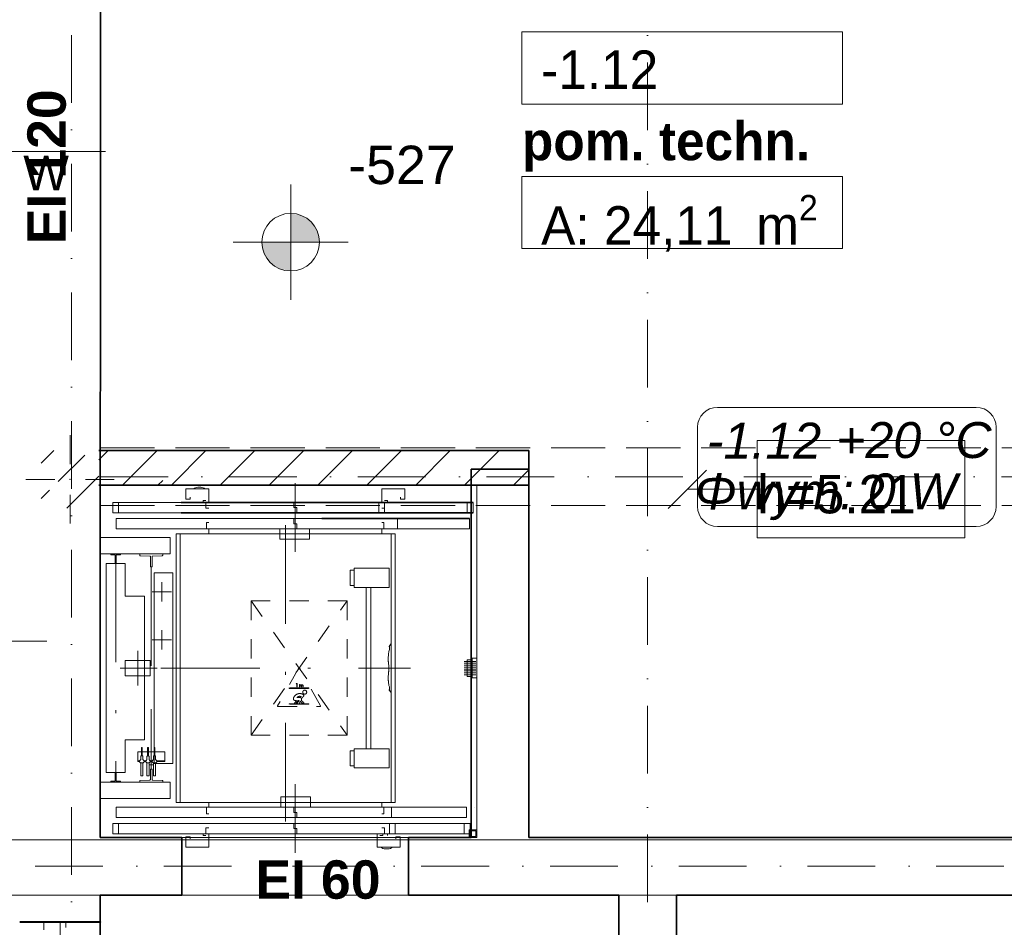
# Model space of a CAD drawing. Header units: millimetres. Extents: x -75424 to 111134, y 39940 to 476713.
# Tile 17 of 24: x 34519 to 39647, y 245973 to 250702. Entities that reach past the tile are written whole.
import ezdxf
from ezdxf.lldxf.tags import DXFTag

# ---------------------------------------------------------------- set-up
doc = ezdxf.new("R2010")
doc.units = ezdxf.units.MM
doc.header["$MEASUREMENT"] = 0
for name, pattern in [('DASHED', [2, 1, -1]), ('Krawędzie ukryte', [3.912222, 2.822222, -1.09]), ('Kropki i Kreski', [6.702778, 3.527778, -1.763889, 0, -1.411111]), ('TRAZO_Y_PUNTO', [10.3, 5.15, -2.5, 0.15, -2.5])]:
    doc.linetypes.add(name, pattern=pattern)
for name, color, linetype in [('#podkład', 252, 'Continuous'), ('- strefy pomieszczeń', 7, 'Continuous'), ('Drzwi Archicad', 7, 'Continuous'), ('IS_Opisy_działek_Therm', 7, 'SOLID'), ('IS_Text_Konstrukcji', 7, 'Continuous'), ('Konstrukcja - Belki', 7, 'Continuous'), ('Konstrukcja - Siatka mod', 7, 'Continuous'), ('Konstrukcja - Stropy', 7, 'Continuous'), ('Konstrukcja - Słupy', 7, 'Continuous'), ('Konstrukcja - Ściany działowe', 7, 'Continuous'), ('Konstrukcja - Ściany nośne wew..P', 7, 'Continuous'), ('Opisy - Etykiety', 7, 'Continuous'), ('Opisy - Tekst', 7, 'Continuous'), ('Wnętrze - Wyposażenie', 7, 'Continuous'), ('Wykończenie - Podłogi', 7, 'Continuous'), ('Wymiarowanie - Poziomy', 7, 'Continuous')]:
    doc.layers.add(name, color=color, linetype=linetype)
doc.styles.add('MtXpl_Arial', font='arial.ttf', dxfattribs={"height": 0.2})
doc.styles.add('MtXpl_Arial1', font='ariali.ttf', dxfattribs={"height": 0.2})
doc.styles.add('STYL_AUTOMATYCZNY_4', font='arial.ttf')
doc.styles.add('STYL_AUTOMATYCZNY_5', font='arial.ttf')
doc.styles.add('STYL_AUTOMATYCZNY_6', font='txt')
doc.styles.add('STYL_AUTOMATYCZNY_7', font='txt')
doc.styles.add('STYL_AUTOMATYCZNY_9', font='txt')
tags = doc.linetypes.add('SOLID', pattern=[10, 10, 0]).pattern_tags.tags
tags[6:7] = [DXFTag(74, 4), DXFTag(75, 0), DXFTag(340, '0'), DXFTag(46, 0.0), DXFTag(50, 0.0), DXFTag(44, 0.0), DXFTag(45, 0.0)]
tags[4:5] = [DXFTag(74, 4), DXFTag(75, 0), DXFTag(340, '0'), DXFTag(46, 0.0), DXFTag(50, 0.0), DXFTag(44, 0.0), DXFTag(45, 0.0)]

# ---------------------------------------------------------------- blocks, each defined once
blk = doc.blocks.new('SDFGHB')
at = {"layer": 'Konstrukcja - Słupy', "linetype": 'Continuous', "lineweight": 25}
h = blk.add_hatch(dxfattribs=at)
h.set_pattern_fill('Beton_zbrojony_0001', color=252, style=0, pattern_type=2)
h.set_pattern_definition([(45, (-208051.03, 747718.2), (-183.84776, 183.84776), []), (45, (-208142.95, 747810.13), (-183.84776, 183.84776), [195, -65])])
h.paths.add_polyline_path([(34290, 468156.5), (34590, 468156.5), (34590, 468456.5), (34290, 468456.5)])
at = {"layer": 'Konstrukcja - Ściany działowe', "linetype": 'Continuous', "lineweight": 13}
h = blk.add_hatch(dxfattribs=at)
h.set_pattern_fill('Bloczki_ceramiczne_0001', color=252, style=0, pattern_type=2)
h.set_pattern_definition([(45, (-208051.03, 747718.21), (-127.27922, 127.27922), [])])
h.paths.add_polyline_path([(34590, 468276.5), (36829.3, 468276.5), (36829.3, 468456.5), (34590, 468456.5)])
at = {"layer": 'Wymiarowanie - Poziomy', "linetype": 'Continuous', "lineweight": 13}
for points in [[(35588.7, 469542.3), (35738.7, 469542.3), (35727.3, 469599.7), (35694.7, 469648.4), (35646.1, 469680.9), (35588.7, 469692.3)], [(35588.7, 469542.3), (35438.7, 469542.3), (35450.1, 469484.9), (35482.6, 469436.2), (35531.3, 469403.7), (35588.7, 469392.3)]]:
    blk.add_hatch(color=252, dxfattribs=at).paths.add_polyline_path(points)
at = {"layer": '- strefy pomieszczeń', "color": 252, "linetype": 'Continuous', "lineweight": 13, "ltscale": 100}
for p, q in [((36793.1, 470638.2), (38462.2, 470638.2)), ((36793.1, 470261.7), (36793.1, 470638.2)), ((38462.2, 470638.2), (38462.2, 470261.7)), ((38462.2, 470261.7), (36793.1, 470261.7)), ((36793.1, 469885.3), (38462.2, 469885.3)), ((36793.1, 469508.8), (36793.1, 469885.3)), ((38462.2, 469885.3), (38462.2, 469508.8)), ((38462.2, 469508.8), (36793.1, 469508.8))]:
    blk.add_line(p, q, dxfattribs=at)
at = {"layer": 'Drzwi Archicad', "color": 252, "linetype": 'Continuous', "lineweight": 35, "ltscale": 100}
for p, q in [((35022.6, 466140.5), (35022.6, 466440.5)), ((35022.6, 466140.5), (35022.6, 466440.5)), ((36202.5, 466140.5), (36202.5, 466440.5)), ((36202.6, 466140.5), (36202.6, 466440.5)), ((34302.7, 465999.2), (34177.7, 465999.2)), ((34417.7, 465999.2), (34302.7, 465999.2)), ((34417.7, 465999.2), (34302.7, 465999.2)), ((34597.7, 465999.2), (34417.7, 465999.2))]:
    blk.add_line(p, q, dxfattribs=at)
at = {"layer": 'Drzwi Archicad', "color": 252, "linetype": 'Continuous', "lineweight": 13, "ltscale": 100}
for p, q in [((34417.7, 465999.2), (34302.7, 465999.2)), ((34302.7, 465999.2), (34302.7, 465959.2)), ((34417.7, 465971.2), (34417.7, 465999.2))]:
    blk.add_line(p, q, dxfattribs=at)
at = {"layer": 'Konstrukcja - Belki', "color": 252, "linetype": 'Krawędzie ukryte', "lineweight": 13, "ltscale": 100}
for p, q in [((34597.4, 468470.5), (40527.6, 468470.5)), ((34597.4, 468170.5), (34597.4, 468470.5)), ((34597.4, 468170.5), (40527.6, 468170.5))]:
    blk.add_line(p, q, dxfattribs=at)
at = {"layer": 'Konstrukcja - Belki', "color": 252, "linetype": 'Kropki i Kreski', "lineweight": 13, "ltscale": 100}
for p, q in [((34597.4, 468320.5), (40527.6, 468320.5)), ((34387.5, 465999.2), (34387.7, 463960.7))]:
    blk.add_line(p, q, dxfattribs=at)
at = {"layer": 'Konstrukcja - Belki', "color": 252, "linetype": 'Krawędzie ukryte', "lineweight": 35, "ltscale": 100}
for p, q in [((34177.5, 465999.2), (34597.5, 465999.2)), ((34597.5, 465999.2), (34597.7, 463960.8))]:
    blk.add_line(p, q, dxfattribs=at)
at = {"layer": 'Konstrukcja - Siatka mod', "color": 252, "linetype": 'Kropki i Kreski', "lineweight": 13, "ltscale": 100}
for p, q in [((34447.6, 457531.6), (34447.6, 474496.4)), ((37447.6, 474501.1), (37447.6, 457531.6)), ((20180, 466290.5), (49624.6, 466290.5))]:
    blk.add_line(p, q, dxfattribs=at)
at = {"layer": 'Konstrukcja - Stropy', "color": 252, "linetype": 'Continuous', "lineweight": 13, "ltscale": 100, "flags": 128}
for points in [[(40677.6, 471821), (20507.6, 471821), (20507.6, 466151.8), (22777.6, 466151.8), (22777.6, 463958.8), (31597.6, 463958.8), (31597.6, 466140.5), (40677.6, 466140.5)], [(22777.6, 458509.7), (34592.6, 458509.7), (34592.6, 463961.5), (37297.6, 463961.5), (37297.6, 458509.7), (49718.3, 458509.7), (49718.3, 471788.6), (40377.6, 471788.6), (40377.6, 466428.5), (30297.6, 466428.5), (30297.6, 467849.4), (22777.6, 467849.4)]]:
    blk.add_lwpolyline(points, close=True, dxfattribs=at)
at = {"layer": 'Konstrukcja - Słupy', "color": 252, "linetype": 'Continuous', "lineweight": 0, "ltscale": 100}
for p, q in [((34440, 468386.5), (34440, 468536.5)), ((34360, 468306.5), (34210, 468306.5)), ((34520, 468306.5), (34670, 468306.5)), ((34440, 468226.5), (34440, 468076.5))]:
    blk.add_line(p, q, dxfattribs=at)
blk.add_point((34440, 468306.5), dxfattribs=at)
at = {"layer": 'Konstrukcja - Ściany działowe', "color": 252, "linetype": 'Continuous', "lineweight": 35, "ltscale": 100, "flags": 128}
for points in [[(36829.3, 468456.5), (34590, 468456.5)], [(36829.3, 468276.5), (36829.3, 468456.5)], [(34590, 468276.5), (36829.3, 468276.5)]]:
    blk.add_lwpolyline(points, dxfattribs=at)
at = {"layer": 'Konstrukcja - Ściany nośne wew..P', "color": 252, "linetype": 'Continuous', "lineweight": 35, "ltscale": 100}
for p, q in [((36202.6, 466140.5), (36202.6, 466440.5)), ((34302.7, 465999.2), (34177.7, 465999.2)), ((34417.7, 465999.2), (34302.7, 465999.2)), ((34597.7, 465999.2), (34417.7, 465999.2))]:
    blk.add_line(p, q, dxfattribs=at)
at = {"layer": 'Konstrukcja - Ściany nośne wew..P', "color": 252, "linetype": 'Continuous', "lineweight": 35, "ltscale": 100, "flags": 128}
for points in [[(34597.5, 466440.5), (34597.6, 471090.5)], [(36829.3, 468360.5), (36529.3, 468360.5)], [(36529.3, 468360.5), (36529.3, 466440.5)], [(36829.3, 466440.5), (36829.3, 468360.5)], [(35022.6, 466440.5), (34597.5, 466440.5)], [(36529.3, 466440.5), (36202.6, 466440.5)], [(39347.6, 466440.5), (36829.3, 466440.5)], [(34597.5, 466000.5), (34597.5, 466140.5)], [(34597.5, 466140.5), (35022.6, 466140.5)], [(36202.6, 466140.5), (36529.3, 466140.5)], [(36529.3, 466140.5), (36829.3, 466140.5)], [(36829.3, 466140.5), (37297.6, 466140.5)], [(37297.6, 466140.5), (37297.6, 465670.5)], [(37597.6, 465670.5), (37597.6, 466140.5)], [(37597.6, 466140.5), (39347.6, 466140.5)], [(34177.5, 466000.5), (34597.5, 466000.5)], [(34597.7, 466000.5), (34177.7, 466000.5)], [(34597.7, 465999.2), (34597.7, 466000.5)]]:
    blk.add_lwpolyline(points, dxfattribs=at)
at = {"layer": 'Opisy - Etykiety', "color": 252, "linetype": 'Continuous', "lineweight": 13, "ltscale": 100}
for p, q in [((39100, 468508.3), (38018.2, 468508.3)), ((38018.2, 468508.3), (38018.2, 468002.4)), ((39100, 468002.4), (39100, 468508.3)), ((37754.1, 468355.4), (37554.1, 468155.4)), ((37654.1, 468255.4), (38018.2, 468255.4)), ((38018.2, 468002.4), (39100, 468002.4))]:
    blk.add_line(p, q, dxfattribs=at)
at = {"layer": 'Wnętrze - Wyposażenie', "color": 252, "linetype": 'Continuous', "lineweight": 13, "ltscale": 100}
for p, q in [((34897.6, 468276.5), (34922.6, 468301.5)), ((34597.6, 466440.5), (34597.6, 468276.5)), ((34922.6, 468276.5), (34597.6, 468276.5)), ((35042.6, 468256.5), (35162.6, 468256.5)), ((35042.6, 468203.5), (35042.6, 468256.5)), ((35082.6, 468256.5), (35087.2, 468260.3)), ((35082.6, 468256.5), (35082.6, 468256.5)), ((35087.2, 468260.3), (35092.9, 468263.3)), ((35092.9, 468263.3), (35098.8, 468265)), ((35098.8, 468265), (35105.1, 468265.5)), ((35120.1, 468265.5), (35105, 468265.5)), ((35126.3, 468265), (35120.1, 468265.5)), ((35132.2, 468263.3), (35126.3, 468265)), ((35137.9, 468260.3), (35132.2, 468263.3)), ((35142.6, 468256.5), (35137.9, 468260.3)), ((35142.6, 468256.5), (35142.6, 468256.5)), ((35162.6, 468256.5), (35162.6, 468186.5)), ((36062.6, 468256.5), (36062.6, 468186.5)), ((36182.6, 468256.5), (36062.6, 468256.5)), ((36178.6, 468276.5), (36197.6, 468276.5)), ((36178.6, 468276.5), (36557.6, 468276.5)), ((36182.6, 468203.5), (36182.6, 468256.5)), ((36557.6, 468276.5), (36557.6, 466440.5)), ((34662.6, 468186.5), (34662.6, 468132.5)), ((36077.6, 468186.5), (34662.6, 468186.5)), ((36538.6, 468186.5), (34662.6, 468186.5)), ((34692.6, 468132.5), (34692.6, 468186.5)), ((35064.6, 468203.5), (35042.6, 468203.5)), ((35064.6, 468213.5), (35064.6, 468203.5)), ((35132.6, 468196.5), (35147.6, 468196.5)), ((35132.6, 468186.5), (35132.6, 468196.5)), ((35147.6, 468186.5), (35147.6, 468156.5)), ((35212.6, 468186.5), (35212.6, 468186.5)), ((35562.6, 468186.5), (35212.6, 468186.5)), ((35562.6, 468186.5), (35212.6, 468186.5)), ((35562.6, 468186.5), (35562.6, 468186.5)), ((35605.1, 468186.5), (35605.1, 468159.5)), ((35662.6, 468186.5), (35662.6, 468186.5)), ((36012.6, 468186.5), (35662.6, 468186.5)), ((36012.6, 468186.5), (35662.6, 468186.5)), ((36012.6, 468186.5), (36012.6, 468186.5)), ((36047.6, 468186.5), (36047.6, 468132.5)), ((36092.6, 468196.5), (36077.6, 468196.5)), ((36077.6, 468132.5), (36077.6, 468186.5)), ((36077.6, 468186.5), (36077.6, 468156.5)), ((36092.6, 468186.5), (36092.6, 468196.5)), ((36160.6, 468213.5), (36160.6, 468203.5)), ((36160.6, 468203.5), (36182.6, 468203.5)), ((36508.6, 468186.5), (36508.6, 468132.5)), ((36538.6, 468132.5), (36538.6, 468186.5)), ((36077.6, 468132.5), (34662.6, 468132.5)), ((36538.6, 468132.5), (34662.6, 468132.5)), ((35162.6, 468156.5), (35147.6, 468156.5)), ((35562.6, 468132.5), (35212.6, 468132.5)), ((35605.1, 468159.5), (35620.1, 468159.5)), ((35620.1, 468159.5), (35620.1, 468132.5)), ((36012.6, 468132.5), (35662.6, 468132.5)), ((36062.6, 468156.5), (36077.6, 468156.5)), ((34680.6, 468102.5), (34680.6, 468048.5)), ((36144.6, 468102.5), (34680.6, 468102.5)), ((36520.6, 468102.5), (34680.6, 468102.5)), ((36520.6, 468102.5), (34844.6, 468102.5)), ((35162.6, 468082.5), (35150.6, 468082.5)), ((35150.6, 468082.5), (35150.6, 468048.5)), ((35562.6, 468102.5), (35212.6, 468102.5)), ((35562.6, 468102.5), (35212.6, 468102.5)), ((35212.6, 468102.5), (35212.6, 468102.5)), ((35562.6, 468102.5), (35562.6, 468102.5)), ((35605.1, 468075.5), (35605.1, 468102.5)), ((36012.6, 468102.5), (35662.6, 468102.5)), ((36012.6, 468102.5), (35662.6, 468102.5)), ((35662.6, 468102.5), (35662.6, 468102.5)), ((36012.6, 468102.5), (36012.6, 468102.5)), ((36062.6, 468082.5), (36074.6, 468082.5)), ((36074.6, 468048.5), (36074.6, 468082.5)), ((36144.6, 468048.5), (36144.6, 468102.5)), ((36520.6, 468048.5), (36520.6, 468102.5)), ((34680.6, 468048.5), (36144.6, 468048.5)), ((34680.6, 468048.5), (34680.6, 468048.5)), ((36144.6, 468048.5), (34680.6, 468048.5)), ((34680.6, 468048.5), (36520.6, 468048.5)), ((36520.6, 468048.5), (34680.6, 468048.5)), ((36520.6, 468048.5), (34844.6, 468048.5)), ((35162.6, 468023.5), (35162.6, 468048.5)), ((35562.6, 468048.5), (35212.6, 468048.5)), ((35313.6, 468048.5), (35461.6, 468048.5)), ((35313.6, 468048.5), (35313.6, 468048.5)), ((35461.6, 468048.5), (35461.6, 468048.5)), ((35532.6, 468048.5), (35532.6, 467994.5)), ((35620.1, 468075.5), (35605.1, 468075.5)), ((35620.1, 468048.5), (35620.1, 468075.5)), ((36012.6, 468048.5), (35662.6, 468048.5)), ((35687.6, 467994.5), (35687.6, 468048.5)), ((36062.6, 468048.5), (35900.6, 468048.5)), ((36062.6, 468023.5), (36062.6, 468048.5)), ((36112.6, 468048.5), (36112.6, 468048.5)), ((36112.6, 468048.5), (36112.6, 468048.5)), ((36112.6, 468048.5), (36112.6, 468048.5)), ((34960.6, 468003.5), (34597.6, 468003.5)), ((34597.6, 468003.5), (34597.6, 467918.5)), ((34960.6, 467918.5), (34960.6, 468003.5)), ((34992.6, 466623.5), (34992.6, 468023.5)), ((34992.6, 468023.5), (36132.6, 468023.5)), ((35012.6, 468023.5), (36112.6, 468023.5)), ((35012.6, 468023.5), (35012.6, 467898.5)), ((35012.6, 468023.5), (35012.6, 466623.5)), ((35532.6, 467994.5), (35687.6, 467994.5)), ((36112.6, 468023.5), (35900.6, 468023.5)), ((36112.6, 468023.5), (36112.6, 466623.5)), ((36112.6, 468023.5), (36112.6, 467898.5)), ((36132.6, 468023.5), (36132.6, 466623.5)), ((34597.6, 467918.5), (34960.6, 467918.5)), ((34652.6, 467914.5), (34652.6, 467917.5)), ((34701.6, 467918.5), (34653.6, 467918.5)), ((34674.1, 467913.5), (34653.6, 467913.5)), ((34675.1, 467912.5), (34675.1, 467869.5)), ((34680.1, 467869.5), (34680.1, 467912.5)), ((34681.1, 467913.5), (34701.6, 467913.5)), ((34702.6, 467917.5), (34702.6, 467914.5)), ((34802.6, 467918.5), (34802.6, 467911.4)), ((34802.6, 467918.5), (34922.6, 467918.5)), ((34855.6, 467907.3), (34805.5, 467908.4)), ((34858.2, 467876.5), (34858.1, 467876.5)), ((34858.1, 467851.5), (34858.1, 467876.5)), ((34858.6, 467876.9), (34858.6, 467904.3)), ((34866.6, 467876.9), (34866.6, 467904.3)), ((34867.1, 467876.5), (34867, 467876.5)), ((34867.1, 467851.5), (34867.1, 467876.5)), ((34869.5, 467907.3), (34919.6, 467908.4)), ((34922.6, 467918.5), (34922.6, 467911.4)), ((34727.6, 467868.5), (34627.6, 467868.5)), ((34627.6, 467868.5), (34627.6, 466778.5)), ((34679.1, 467868.5), (34676.1, 467868.5)), ((34677.6, 467868.5), (34677.6, 467463.5)), ((34677.6, 467868.5), (34677.6, 467588.5)), ((34727.6, 467697.5), (34727.6, 467868.5)), ((34859.1, 467850.5), (34858.1, 467851.5)), ((34859.1, 467850.5), (34866.1, 467850.5)), ((34862.6, 467850.5), (34862.6, 467463.5)), ((34866.1, 467850.5), (34867.1, 467851.5)), ((35918.5, 467833.5), (35898.5, 467833.5)), ((35898.5, 467833.5), (35898.5, 467754)), ((36101, 467843.5), (35918.5, 467843.5)), ((35918.5, 467843.5), (35918.5, 467744)), ((36101, 467744), (36101, 467843.5)), ((34877.6, 467820.5), (34877.6, 466826.5)), ((34974.6, 467820.5), (34877.6, 467820.5)), ((34974.6, 467820.5), (34974.6, 466826.5)), ((35898.5, 467754), (35918.5, 467754)), ((35918.5, 467744), (36101, 467744)), ((35981.6, 467744), (35981.6, 466903)), ((36006.6, 466903), (36006.6, 467744)), ((34827.6, 467697.5), (34727.6, 467697.5)), ((34827.6, 467697.5), (34827.6, 466949.5)), ((36112.5, 467451.3), (36101.6, 467436.6)), ((36101.6, 467436.8), (36101.6, 467436.8)), ((36103.5, 467433.6), (36103.5, 467419.7)), ((36112.6, 467195.7), (36112.5, 467451.3)), ((34727.6, 467363.5), (34727.6, 467283.5)), ((34857.6, 467363.5), (34727.6, 467363.5)), ((34857.6, 467363.5), (34857.6, 467283.5)), ((36096.1, 467371.7), (36096.1, 467371.7)), ((36096.1, 467371.3), (36096.1, 467371.3)), ((36096.1, 467371.3), (36096.1, 467361.4)), ((36096.1, 467368.9), (36096.1, 467368.9)), ((36096.1, 467368.5), (36096.1, 467368.5)), ((36099.5, 467405.2), (36097.5, 467400.3)), ((36097.5, 467388.4), (36097.5, 467400.3)), ((36099.5, 467405.2), (36100.3, 467410.2)), ((36508.6, 467367), (36533.6, 467367)), ((36508.6, 467367), (36508.6, 467280)), ((36533.6, 467375), (36533.6, 467272)), ((36533.6, 467375), (36557.6, 467375)), ((36557.6, 467375), (36557.6, 467272)), ((36097.6, 467355.6), (36097.6, 467344)), ((36097.6, 467344), (36099.5, 467339.4)), ((36099.5, 467306), (36099.5, 467339.4)), ((36492.6, 467358.5), (36552.6, 467358.5)), ((36492.6, 467348.5), (36552.6, 467348.5)), ((36492.6, 467338.5), (36552.6, 467338.5)), ((36492.6, 467328.5), (36552.6, 467328.5)), ((36492.6, 467318.5), (36552.6, 467318.5)), ((36497.6, 467358.5), (36508.6, 467358.5)), ((36497.6, 467348.5), (36508.6, 467348.5)), ((36497.6, 467338.5), (36508.6, 467338.5)), ((36497.6, 467328.5), (36508.6, 467328.5)), ((36497.6, 467318.5), (36508.6, 467318.5)), ((34727.6, 467283.5), (34857.6, 467283.5)), ((36096.1, 467272), (36096.1, 467272.1)), ((36096.1, 467272), (36096.1, 467262.2)), ((36096.1, 467269.2), (36096.1, 467269.3)), ((36098.5, 467304), (36097.5, 467301.1)), ((36097.5, 467289.2), (36097.5, 467301.1)), ((36099.5, 467306), (36098.5, 467304)), ((36492.6, 467308.5), (36552.6, 467308.5)), ((36492.6, 467298.5), (36552.6, 467298.5)), ((36492.6, 467288.5), (36552.6, 467288.5)), ((36497.6, 467308.5), (36508.6, 467308.5)), ((36497.6, 467298.5), (36508.6, 467298.5)), ((36497.6, 467288.5), (36508.6, 467288.5)), ((36508.6, 467280), (36533.6, 467280)), ((36533.6, 467272), (36557.6, 467272)), ((36097.6, 467256.4), (36097.6, 467244.8)), ((36097.6, 467244.8), (36099.5, 467240.2)), ((36103.3, 467226), (36103.6, 467225.7)), ((36103.6, 467225.7), (36103.5, 467211.9)), ((36101.6, 467208.7), (36101.6, 467208.7)), ((36101.6, 467208.7), (36112.6, 467195.7)), ((34862.6, 466796.5), (34862.6, 467108.5)), ((34862.6, 466796.5), (34862.6, 467108.5)), ((34727.6, 466949.5), (34727.6, 466778.5)), ((34827.6, 466949.5), (34727.6, 466949.5)), ((34811.2, 466910.3), (34811.2, 466866.7)), ((34816, 466910.3), (34811.2, 466910.3)), ((34816, 466866.7), (34816, 466910.3)), ((34843.2, 466910.3), (34843.2, 466866.7)), ((34848, 466910.3), (34843.2, 466910.3)), ((34848, 466866.7), (34848, 466910.3)), ((34877.2, 466910.3), (34877.2, 466866.7)), ((34882, 466910.3), (34877.2, 466910.3)), ((34882, 466866.7), (34882, 466910.3)), ((36101, 466903), (35918.5, 466903)), ((35918.5, 466903), (35918.5, 466803.5)), ((36101, 466803.5), (36101, 466903)), ((34811.2, 466886.5), (34792.6, 466886.5)), ((34792.6, 466886.5), (34792.6, 466836.5)), ((34807.6, 466862.7), (34808.6, 466863.7)), ((34807.6, 466845.6), (34807.6, 466862.7)), ((34808.6, 466866.2), (34809.1, 466866.7)), ((34808.6, 466863.7), (34808.6, 466866.2)), ((34809.1, 466866.7), (34818.1, 466866.7)), ((34843.2, 466886.5), (34816, 466886.5)), ((34818.1, 466866.7), (34818.6, 466866.2)), ((34818.6, 466866.2), (34818.6, 466863.7)), ((34818.6, 466863.7), (34819.6, 466862.7)), ((34819.6, 466862.7), (34819.6, 466845.6)), ((34839.6, 466862.7), (34840.6, 466863.7)), ((34839.6, 466845.6), (34839.6, 466862.7)), ((34840.6, 466866.2), (34841.1, 466866.7)), ((34840.6, 466863.7), (34840.6, 466866.2)), ((34841.1, 466866.7), (34850.1, 466866.7)), ((34877.2, 466886.5), (34848, 466886.5)), ((34850.1, 466866.7), (34850.6, 466866.2)), ((34850.6, 466866.2), (34850.6, 466863.7)), ((34850.6, 466863.7), (34851.6, 466862.7)), ((34851.6, 466862.7), (34851.6, 466845.6)), ((34873.6, 466862.7), (34874.6, 466863.7)), ((34873.6, 466845.6), (34873.6, 466862.7)), ((34874.6, 466866.2), (34875.1, 466866.7)), ((34874.6, 466863.7), (34874.6, 466866.2)), ((34875.1, 466866.7), (34884.1, 466866.7)), ((34932.6, 466886.5), (34882, 466886.5)), ((34884.1, 466866.7), (34884.6, 466866.2)), ((34884.6, 466866.2), (34884.6, 466863.7)), ((34884.6, 466863.7), (34885.6, 466862.7)), ((34885.6, 466862.7), (34885.6, 466845.6)), ((34932.6, 466836.5), (34932.6, 466886.5)), ((35918.5, 466893), (35898.5, 466893)), ((35898.5, 466893), (35898.5, 466813.5)), ((34792.6, 466839.5), (34801.7, 466839.5)), ((34792.6, 466836.5), (34801.7, 466836.5)), ((34805.1, 466841.6), (34801.7, 466841.6)), ((34801.7, 466841.6), (34801.7, 466833.9)), ((34801.7, 466833.9), (34805.1, 466833.9)), ((34807.6, 466845.6), (34805.1, 466845.6)), ((34805.1, 466845.6), (34805.1, 466841.6)), ((34805.1, 466829.9), (34805.1, 466833.9)), ((34822.1, 466830), (34805.1, 466829.9)), ((34807.6, 466829.9), (34807.6, 466763.7)), ((34822.1, 466845.6), (34819.6, 466845.6)), ((34819.6, 466763.7), (34819.6, 466829.9)), ((34822.1, 466841.6), (34822.1, 466845.6)), ((34825.6, 466841.6), (34822.1, 466841.6)), ((34822.1, 466833.9), (34825.6, 466833.9)), ((34822.1, 466833.9), (34822.1, 466830)), ((34825.6, 466833.9), (34825.6, 466841.6)), ((34825.6, 466839.5), (34833.7, 466839.5)), ((34825.6, 466836.5), (34833.7, 466836.5)), ((34837.1, 466841.6), (34833.7, 466841.6)), ((34833.7, 466841.6), (34833.7, 466833.9)), ((34833.7, 466833.9), (34837.1, 466833.9)), ((34837.1, 466845.6), (34839.6, 466845.6)), ((34839.6, 466845.6), (34837.1, 466845.6)), ((34837.1, 466841.6), (34837.1, 466845.6)), ((34837.1, 466830), (34837.1, 466833.9)), ((34854.1, 466829.9), (34837.1, 466830)), ((34839.6, 466829.9), (34839.6, 466763.7)), ((34851.6, 466845.6), (34854.1, 466845.6)), ((34854.1, 466845.6), (34851.6, 466845.6)), ((34851.6, 466763.7), (34851.6, 466829.9)), ((34854.1, 466845.6), (34854.1, 466841.6)), ((34857.6, 466841.6), (34854.1, 466841.6)), ((34854.1, 466833.9), (34857.6, 466833.9)), ((34854.1, 466833.9), (34854.1, 466829.9)), ((34854.6, 466820), (34870.6, 466820)), ((34857.6, 466833.9), (34857.6, 466841.6)), ((34857.6, 466839.5), (34867.7, 466839.5)), ((34857.6, 466836.5), (34867.7, 466836.5)), ((34862.6, 466820), (34862.6, 466824)), ((34862.6, 466820), (34862.6, 466816.4)), ((34871.1, 466841.6), (34867.7, 466841.6)), ((34867.7, 466841.6), (34867.7, 466833.9)), ((34867.7, 466833.9), (34871.1, 466833.9)), ((34871.1, 466845.6), (34873.6, 466845.6)), ((34873.6, 466845.6), (34871.1, 466845.6)), ((34871.1, 466845.6), (34873.6, 466845.6)), ((34871.1, 466841.6), (34871.1, 466845.6)), ((34871.1, 466829.9), (34871.1, 466833.9)), ((34888.1, 466829.9), (34871.1, 466829.9)), ((34873.6, 466829.9), (34873.6, 466763.7)), ((34974.6, 466826.5), (34877.6, 466826.5)), ((34885.6, 466845.6), (34888.1, 466845.6)), ((34888.1, 466845.6), (34885.6, 466845.6)), ((34885.6, 466845.6), (34888.1, 466845.6)), ((34885.6, 466828.5), (34885.6, 466829.9)), ((34885.6, 466763.7), (34885.6, 466828.5)), ((34888.1, 466845.6), (34888.1, 466841.6)), ((34891.6, 466841.6), (34888.1, 466841.6)), ((34888.1, 466833.9), (34891.6, 466833.9)), ((34888.1, 466833.9), (34888.1, 466829.9)), ((34891.6, 466833.9), (34891.6, 466841.6)), ((34891.6, 466839.5), (34932.6, 466839.5)), ((34891.6, 466836.5), (34932.6, 466836.5)), ((35898.5, 466813.5), (35918.5, 466813.5)), ((35918.5, 466803.5), (36101, 466803.5)), ((34727.6, 466778.5), (34627.6, 466778.5)), ((34675.1, 466734.5), (34675.1, 466777.5)), ((34679.1, 466778.5), (34676.1, 466778.5)), ((34680.1, 466777.5), (34680.1, 466734.5)), ((34807.6, 466763.7), (34808.6, 466762.7)), ((34808.6, 466762.7), (34818.6, 466762.7)), ((34818.6, 466762.7), (34819.6, 466763.7)), ((34839.6, 466763.7), (34840.6, 466762.7)), ((34840.6, 466762.7), (34850.6, 466762.7)), ((34850.6, 466762.7), (34851.6, 466763.7)), ((34859.1, 466796.5), (34858.1, 466795.5)), ((34858.1, 466795.5), (34858.1, 466770.5)), ((34858.2, 466770.5), (34858.1, 466770.5)), ((34858.6, 466770.1), (34858.6, 466742.6)), ((34859.1, 466796.5), (34866.1, 466796.5)), ((34866.1, 466796.5), (34867.1, 466795.5)), ((34866.6, 466770.1), (34866.6, 466742.6)), ((34867.1, 466770.5), (34867, 466770.5)), ((34867.1, 466795.5), (34867.1, 466770.5)), ((34873.6, 466763.7), (34874.6, 466762.7)), ((34874.6, 466762.7), (34884.6, 466762.7)), ((34884.6, 466762.7), (34885.6, 466763.7)), ((34960.6, 466728.5), (34597.6, 466728.5)), ((34597.6, 466728.5), (34597.6, 466643.5)), ((34652.6, 466732.5), (34652.6, 466729.5)), ((34674.1, 466733.5), (34653.6, 466733.5)), ((34701.6, 466728.5), (34653.6, 466728.5)), ((34681.1, 466733.5), (34701.6, 466733.5)), ((34702.6, 466729.5), (34702.6, 466732.5)), ((34802.6, 466728.5), (34802.6, 466735.5)), ((34802.6, 466728.5), (34922.6, 466728.5)), ((34855.6, 466739.6), (34805.5, 466738.5)), ((34869.5, 466739.6), (34919.6, 466738.5)), ((34922.6, 466728.5), (34922.6, 466735.5)), ((34960.6, 466643.5), (34960.6, 466728.5)), ((36112.6, 466623.5), (36112.6, 466717.5)), ((35537.6, 466652.5), (35537.6, 466598.5)), ((35692.6, 466652.5), (35537.6, 466652.5)), ((35692.6, 466598.5), (35692.6, 466652.5)), ((34597.6, 466643.5), (34960.6, 466643.5)), ((34680.6, 466598.5), (34868.6, 466598.5)), ((36114.6, 466598.5), (34680.6, 466598.5)), ((34680.6, 466598.5), (34680.6, 466544.5)), ((34680.6, 466598.5), (36114.6, 466598.5)), ((34680.6, 466598.5), (34680.6, 466598.5)), ((36504.6, 466598.5), (34680.6, 466598.5)), ((34680.6, 466598.5), (36504.6, 466598.5)), ((34992.6, 466623.5), (36132.6, 466623.5)), ((35112.6, 466598.5), (35112.6, 466598.5)), ((35112.6, 466598.5), (35112.6, 466598.5)), ((35112.6, 466598.5), (35112.6, 466598.5)), ((35150.6, 466598.5), (35150.6, 466564.5)), ((35162.6, 466623.5), (35162.6, 466598.5)), ((35212.6, 466598.5), (35562.6, 466598.5)), ((35605.1, 466598.5), (35605.1, 466571.5)), ((35662.6, 466598.5), (36012.6, 466598.5)), ((35911.6, 466598.5), (35763.6, 466598.5)), ((35763.6, 466598.5), (35763.6, 466598.5)), ((36112.6, 466623.5), (35900.6, 466623.5)), ((36062.6, 466598.5), (35900.6, 466598.5)), ((35911.6, 466598.5), (35911.6, 466598.5)), ((36062.6, 466623.5), (36062.6, 466598.5)), ((36074.6, 466564.5), (36074.6, 466598.5)), ((36114.6, 466544.5), (36114.6, 466598.5)), ((36504.6, 466544.5), (36504.6, 466598.5)), ((36504.6, 466598.5), (36504.6, 466598.5)), ((36544.6, 466598.5), (36544.6, 466598.5)), ((34680.6, 466544.5), (35774.6, 466544.5)), ((34680.6, 466544.5), (34868.6, 466544.5)), ((34680.6, 466544.5), (36114.6, 466544.5)), ((34680.6, 466544.5), (36504.6, 466544.5)), ((35162.6, 466564.5), (35150.6, 466564.5)), ((35212.6, 466544.5), (35562.6, 466544.5)), ((35212.6, 466544.5), (35562.6, 466544.5)), ((35212.6, 466544.5), (35212.6, 466544.5)), ((35562.6, 466544.5), (35562.6, 466544.5)), ((35605.1, 466571.5), (35620.1, 466571.5)), ((35620.1, 466571.5), (35620.1, 466544.5)), ((35662.6, 466544.5), (36012.6, 466544.5)), ((35662.6, 466544.5), (36012.6, 466544.5)), ((35662.6, 466544.5), (35662.6, 466544.5)), ((36012.6, 466544.5), (36012.6, 466544.5)), ((36062.6, 466564.5), (36074.6, 466564.5)), ((34662.6, 466514.5), (35400.6, 466514.5)), ((34662.6, 466514.5), (35774.6, 466514.5)), ((34662.6, 466514.5), (35042.6, 466514.5)), ((34662.6, 466514.5), (34662.6, 466460.5)), ((34662.6, 466514.5), (36132.6, 466514.5)), ((34662.6, 466514.5), (36522.6, 466514.5)), ((34692.6, 466460.5), (34692.6, 466514.5)), ((35212.6, 466514.5), (35562.6, 466514.5)), ((35605.1, 466487.5), (35605.1, 466514.5)), ((35662.6, 466514.5), (36012.6, 466514.5)), ((36102.6, 466514.5), (36102.6, 466460.5)), ((36132.6, 466460.5), (36132.6, 466514.5)), ((36492.6, 466514.5), (36492.6, 466460.5)), ((36522.6, 466460.5), (36522.6, 466514.5)), ((34597.6, 466440.5), (35022.6, 466440.5)), ((34597.6, 466440.5), (34597.6, 466440.5)), ((34662.6, 466460.5), (35042.6, 466460.5)), ((34662.6, 466460.5), (36132.6, 466460.5)), ((34662.6, 466460.5), (36522.6, 466460.5)), ((35042.6, 466443.5), (35042.6, 466390.5)), ((35064.6, 466443.5), (35042.6, 466443.5)), ((35064.6, 466433.5), (35064.6, 466443.5)), ((35132.6, 466460.5), (35132.6, 466450.5)), ((35132.6, 466450.5), (35147.6, 466450.5)), ((35147.6, 466460.5), (35147.6, 466490.5)), ((35162.6, 466490.5), (35147.6, 466490.5)), ((35162.6, 466390.5), (35162.6, 466460.5)), ((35212.6, 466460.5), (35212.6, 466460.5)), ((35212.6, 466460.5), (35562.6, 466460.5)), ((35212.6, 466460.5), (35562.6, 466460.5)), ((35562.6, 466460.5), (35562.6, 466460.5)), ((35620.1, 466487.5), (35605.1, 466487.5)), ((35620.1, 466460.5), (35620.1, 466487.5)), ((35662.6, 466460.5), (35662.6, 466460.5)), ((35662.6, 466460.5), (36012.6, 466460.5)), ((35662.6, 466460.5), (36012.6, 466460.5)), ((36012.6, 466460.5), (36012.6, 466460.5)), ((36038.6, 466390.5), (36038.6, 466460.5)), ((36068.6, 466450.5), (36053.6, 466450.5)), ((36062.6, 466490.5), (36077.6, 466490.5)), ((36068.6, 466460.5), (36068.6, 466450.5)), ((36077.6, 466460.5), (36077.6, 466490.5)), ((36092.6, 466460.5), (36092.6, 466450.5)), ((36136.6, 466443.5), (36158.6, 466443.5)), ((36136.6, 466433.5), (36136.6, 466443.5)), ((36158.6, 466443.5), (36158.6, 466390.5)), ((36178.6, 466440.5), (36557.6, 466440.5)), ((36557.6, 466480.5), (36517.6, 466480.5)), ((36517.6, 466480.5), (36517.6, 466440.5)), ((36517.6, 466440.5), (36557.6, 466440.5)), ((36552.6, 466475.5), (36522.6, 466475.5)), ((36522.6, 466475.5), (36522.6, 466445.5)), ((36522.6, 466445.5), (36552.6, 466445.5)), ((36552.6, 466445.5), (36552.6, 466475.5)), ((36557.6, 466440.5), (36557.6, 466480.5)), ((35042.6, 466390.5), (35162.6, 466390.5)), ((36158.6, 466390.5), (36038.6, 466390.5)), ((36058.6, 466390.5), (36063.2, 466386.7)), ((36058.6, 466390.5), (36058.6, 466390.5)), ((36118.6, 466390.5), (36113.9, 466386.7)), ((36118.6, 466390.5), (36118.6, 466390.5)), ((36063.2, 466386.7), (36068.9, 466383.7)), ((36068.9, 466383.7), (36074.8, 466382)), ((36074.8, 466382), (36081.1, 466381.5)), ((36096.1, 466381.5), (36081, 466381.5)), ((36102.3, 466382), (36096.1, 466381.5)), ((36108.2, 466383.7), (36102.3, 466382)), ((36113.9, 466386.7), (36108.2, 466383.7))]:
    blk.add_line(p, q, dxfattribs=at)
at = {"layer": 'Wnętrze - Wyposażenie', "color": 252, "linetype": 'TRAZO_Y_PUNTO', "lineweight": 13, "ltscale": 100}
for p, q in [((35612.6, 468286.5), (35612.6, 467928.5)), ((35562.6, 466523.5), (35562.6, 468123.5)), ((34677.6, 467868.5), (34677.6, 466778.5)), ((34862.6, 467850.5), (34862.6, 466796.5)), ((34917.6, 467670.5), (34917.6, 467770.5)), ((34867.6, 467720.5), (34917.6, 467720.5)), ((34967.6, 467720.5), (34917.6, 467720.5)), ((34917.6, 467420.5), (34917.6, 467520.5)), ((34867.6, 467470.5), (34917.6, 467470.5)), ((34967.6, 467470.5), (34917.6, 467470.5)), ((34792.6, 467413.5), (34792.6, 467233.5)), ((34700, 467323.5), (34893.8, 467323.5)), ((34912.6, 467323.5), (36212.6, 467323.5)), ((34974.6, 467323.5), (34915.6, 467323.5)), ((35612.6, 466360.5), (35612.6, 466718.5))]:
    blk.add_line(p, q, dxfattribs=at)
at = {"layer": 'Wnętrze - Wyposażenie', "color": 252, "linetype": 'Continuous', "lineweight": 35, "ltscale": 100}
for p, q in [((36538.6, 468186.5), (35018.6, 468186.5)), ((36538.6, 468132.5), (35018.6, 468132.5)), ((36538.6, 468132.5), (35376.6, 468132.5)), ((36538.6, 468132.5), (35750.6, 468132.5)), ((36520.6, 468102.5), (35750.6, 468102.5))]:
    blk.add_line(p, q, dxfattribs=at)
at = {"layer": 'Wnętrze - Wyposażenie', "color": 252, "linetype": 'Continuous', "lineweight": 18, "ltscale": 100}
blk.add_line((36520.6, 468048.5), (36520.6, 468048.5), dxfattribs=at)
at = {"layer": 'Wnętrze - Wyposażenie', "color": 252, "linetype": 'DASHED', "lineweight": 13, "ltscale": 100}
for p, q in [((35882.6, 467673.5), (35382.6, 467673.5)), ((35382.6, 467673.5), (35382.6, 466973.5)), ((35382.6, 466973.5), (35882.6, 467673.5)), ((35382.6, 467673.5), (35882.6, 466973.5)), ((35882.6, 466973.5), (35882.6, 467673.5)), ((35630.5, 467324.6), (35520.9, 467126.4)), ((35744.2, 467126.4), (35634.7, 467324.6)), ((35581.1, 467220.2), (35581.1, 467217.3)), ((35684, 467220.2), (35581.1, 467220.2)), ((35581.1, 467217.3), (35684, 467217.3)), ((35617.8, 467241.1), (35618.8, 467242.8)), ((35620.3, 467241.1), (35617.8, 467241.1)), ((35618.8, 467242.8), (35621.8, 467242.8)), ((35620.3, 467226.2), (35620.3, 467241.1)), ((35621.8, 467226.2), (35620.3, 467226.2)), ((35621.8, 467242.8), (35621.8, 467226.2)), ((35635.4, 467238.3), (35636.8, 467238.3)), ((35635.4, 467226.2), (35635.4, 467238.3)), ((35636.8, 467226.2), (35635.4, 467226.2)), ((35636.8, 467238.3), (35636.8, 467235.4)), ((35636.8, 467231.3), (35636.8, 467226.2)), ((35643.6, 467226.2), (35643.6, 467231.3)), ((35645.1, 467226.2), (35643.6, 467226.2)), ((35645.1, 467231.5), (35645.1, 467226.2)), ((35651.9, 467226.2), (35651.9, 467231.2)), ((35653.3, 467226.2), (35651.9, 467226.2)), ((35653.3, 467233.4), (35653.3, 467226.2)), ((35684, 467220.2), (35684, 467217.3)), ((35621.2, 467169.5), (35636.2, 467169.5)), ((35523, 467122.8), (35742.1, 467122.8)), ((35581.1, 467134.8), (35581.1, 467137.7)), ((35581.1, 467137.7), (35606.8, 467137.7)), ((35684, 467134.8), (35581.1, 467134.8)), ((35606.8, 467137.7), (35619.6, 467155.1)), ((35610.3, 467155.1), (35619.6, 467155.1)), ((35627.7, 467155.1), (35615.8, 467138.8)), ((35615.8, 467138.8), (35615.8, 467137.7)), ((35615.8, 467137.7), (35626.2, 467137.7)), ((35623.2, 467139.8), (35632.2, 467155.1)), ((35626.2, 467137.7), (35623.2, 467139.8)), ((35627.7, 467155.1), (35632.2, 467155.1)), ((35638.7, 467151.8), (35632.2, 467139.8)), ((35632.2, 467139.8), (35636.2, 467137.7)), ((35636.2, 467137.7), (35684, 467137.7)), ((35684, 467137.7), (35684, 467134.8)), ((35382.6, 466973.5), (35882.6, 466973.5))]:
    blk.add_line(p, q, dxfattribs=at)
blk.add_circle((35661.9, 467197.9), 10.3, dxfattribs=at)
at = {"layer": 'Wnętrze - Wyposażenie', "color": 252, "linetype": 'Continuous', "lineweight": 13, "ltscale": 100}
for centre, radius, start, end in [((34653.6, 467917.5), 1, 90, 180), ((34653.6, 467914.5), 1, 180, 270), ((34674.1, 467912.5), 1, 0, 90), ((34681.1, 467912.5), 1, 90, 180), ((34681.1, 467912.5), 1, 90, 180), ((34701.6, 467917.5), 1, 0, 90), ((34701.6, 467914.5), 1, 270, 0), ((34805.6, 467911.4), 3, 180, 268.7315), ((34855.6, 467904.3), 3, 0, 88.7315), ((34858.2, 467876.9), 0.4, 270, 0), ((34869.6, 467904.3), 3, 91.2685, 180), ((34867, 467876.9), 0.4, 180, 270), ((34919.6, 467911.4), 3, 271.2685, 0), ((34676.1, 467869.5), 1, 180, 270), ((34679.1, 467869.5), 1, 270, 0), ((36120.7, 467408.7), 20.4, 147.2533, 175.8768), ((36105, 467436.6), 3.4, 177.7174, 244.9852), ((36167.5, 467373.8), 71.5, 168.2043, 182.0544), ((36121, 467364.9), 25.2, 188.0952, 201.6366), ((36167.5, 467274.6), 71.5, 168.2043, 182.0544), ((36121, 467265.7), 25.2, 188.0952, 201.6366), ((36135.4, 467242.2), 36, 183.1863, 206.7274), ((36105, 467208.8), 3.4, 115.0148, 182.2826), ((34676.1, 466777.5), 1, 90, 180), ((34679.1, 466777.5), 1, 0, 90), ((34858.2, 466770.1), 0.4, 0, 90), ((34867, 466770.1), 0.4, 90, 180), ((34653.6, 466732.5), 1, 90, 180), ((34653.6, 466729.5), 1, 180, 270), ((34674.1, 466734.5), 1, 270, 0), ((34681.1, 466734.5), 1, 180, 270), ((34681.1, 466734.5), 1, 180, 270), ((34701.6, 466732.5), 1, 0, 90), ((34701.6, 466729.5), 1, 270, 0), ((34805.6, 466735.5), 3, 91.2685, 180), ((34855.6, 466742.6), 3, 271.2685, 0), ((34869.6, 466742.6), 3, 180, 268.7315), ((34919.6, 466735.5), 3, 0, 88.7315)]:
    blk.add_arc(centre, radius, start, end, dxfattribs=at)
at = {"layer": 'Wnętrze - Wyposażenie', "color": 252, "linetype": 'DASHED', "lineweight": 13, "ltscale": 100}
for centre, radius, start, end in [((35632.6, 467323.5), 2.4, 28.9233, 151.0767), ((35640.2, 467231.3), 5.29, 38.6725, 129.7908), ((35640.2, 467231.3), 3.39, 0, 180), ((35648.5, 467231.3), 5.29, 23.1163, 141.2157), ((35648.5, 467231.3), 3.39, 358.3302, 183.773), ((35610.3, 467164.4), 7.2, 162.6342, 189.1494), ((35610.3, 467162.3), 7.2, 171.9833, 270), ((35636.1, 467156.4), 34.3, 60.2025, 162.6342), ((35636.1, 467156.4), 19.9, 68.3898, 138.6111), ((35636.2, 467162.3), 7.2, 65.5307, 90), ((35658.5, 467159.7), 21.3, 135.0045, 154.7354), ((35658.5, 467159.7), 14, 121.9992, 252.2759), ((35649.1, 467174.7), 3.68, 301.9992, 337.3011), ((35649.5, 467179.8), 7.2, 294.5442, 60.2025), ((35523, 467125.2), 2.4, 151.0767, 270), ((35658.5, 467159.7), 21.3, 201.9174, 252.2759), ((35653.1, 467142.9), 3.68, 252.2759, 72.2759), ((35742.1, 467125.2), 2.4, 270, 28.9233)]:
    blk.add_arc(centre, radius, start, end, dxfattribs=at)
at = {"layer": 'Wykończenie - Podłogi', "color": 252, "linetype": 'Continuous', "lineweight": 13, "ltscale": 100, "flags": 128}
blk.add_lwpolyline([(36529.3, 466440.5), (36529.3, 468276.5), (34597.5, 468276.5), (34597.5, 466440.5)], close=True, dxfattribs=at)
at = {"layer": 'Wymiarowanie - Poziomy', "color": 252, "linetype": 'Continuous', "lineweight": 13, "ltscale": 100}
for p, q in [((35588.7, 469242.3), (35588.7, 469842.3)), ((35288.7, 469542.3), (35888.7, 469542.3))]:
    blk.add_line(p, q, dxfattribs=at)
blk.add_circle((35588.7, 469542.3), 150, dxfattribs=at)
at = {"layer": '- strefy pomieszczeń', "color": 252, "linetype": 'Continuous', "lineweight": 13, "char_height": 200, "attachment_point": 1}
for s, insert, style in [('\\A1;{\\pql;\\pt0,500;\\fGeneva CE|b0|i0|c0|p0;\\W1.000000;-1.12\\fGeneva CE|b0|i0|c0|p0;\\W1.000000;\\A1{\\H.66x;\\S^  ;}\\fGeneva CE|b0|i0|c0|p0;\\W1.000000;\\fGeneva CE|b0|i0|c0|p0;\\W1.000000;\\A1{\\H.66x;\\S^  ;}}', (36893.1, 470541.3), 'STYL_AUTOMATYCZNY_6'), ('\\A1;{\\pql;\\pt0,500;\\fGeneva CE|b1|i0|c0|p0;\\W1.000000;pom. techn.\\fGeneva CE|b1|i0|c0|p0;\\W1.000000;\\A1{\\H.66x;\\S^  ;}\\fGeneva CE|b1|i0|c0|p0;\\W1.000000;\\fGeneva CE|b1|i0|c0|p0;\\W1.000000;\\A1{\\H.66x;\\S^  ;}}', (36793.1, 470169.3), 'STYL_AUTOMATYCZNY_9'), ('\\A1;{\\pql;\\pt0,500;\\fGeneva CE|b0|i0|c0|p0;\\W1.000000;A: 24,11\\fGeneva CE|b0|i0|c0|p0;\\W1.000000;\\A1{\\H.66x;\\S^  ;}\\fGeneva CE|b0|i0|c0|p0;\\W1.000000; m\\fGeneva CE|b0|i0|c0|p0;\\W1.000000;\\A1{\\H.66x;\\S2^  ;}}', (36893.1, 469788.3), 'STYL_AUTOMATYCZNY_6')]:
    blk.add_mtext(s, dxfattribs=dict(at, insert=insert, style=style))
at = {"layer": 'Opisy - Etykiety', "color": 252, "linetype": 'Continuous', "lineweight": 13, "insert": (38018.2, 468228.1), "char_height": 200.007, "attachment_point": 4, "style": 'STYL_AUTOMATYCZNY_5'}
blk.add_mtext('\\A1;{\\pql;\\fGeneva|b0|i0|c0|p0;\\W1.000000;h=\\fGeneva CE|b0|i0|c0|p0;\\H0.999967x;\\W1.000000;5.21}', dxfattribs=at)
at = {"layer": 'Opisy - Tekst', "color": 252, "linetype": 'Continuous', "lineweight": 13, "insert": (34217.6, 469531.2), "char_height": 200, "attachment_point": 1, "rotation": 90, "style": 'STYL_AUTOMATYCZNY_7'}
blk.add_mtext('\\A1;{\\pql;\\fHelvetica|b1|i0|c238|p0;\\W1.000000;EI 120}', dxfattribs=at)
at = {"layer": 'Opisy - Tekst', "color": 252, "linetype": 'Continuous', "lineweight": 13, "insert": (35404.5, 466321.6), "char_height": 200, "attachment_point": 1, "style": 'STYL_AUTOMATYCZNY_7'}
blk.add_mtext('\\A1;{\\pql;\\fHelvetica|b1|i0|c238|p0;\\W1.000000;EI \\fHelvetica|b1|i0|c238|p0;\\W1.000000;6\\fHelvetica|b1|i0|c238|p0;\\W1.000000;0}', dxfattribs=at)
at = {"layer": 'Wymiarowanie - Poziomy', "color": 252, "linetype": 'Continuous', "lineweight": 13, "insert": (35888.7, 469842.3), "char_height": 200, "width": 548.974, "attachment_point": 7, "style": 'STYL_AUTOMATYCZNY_4'}
blk.add_mtext('\\A1;{\\pql;\\fArial|b0|i0|c238|p0;\\W1.000000;-527}', dxfattribs=at)

msp = doc.modelspace()

# ---------------------------------------------------------------- linework, layer by layer
at = {"layer": 'IS_Opisy_działek_Therm', "color": 7, "lineweight": 5, "ltscale": 10}
for p, q in [((33656.9, 250015.3), (34966.9, 250015.3)), ((33491.6, 247463.3), (34661.6, 247463.3))]:
    msp.add_line(p, q, dxfattribs=at)
at = {"layer": 'IS_Text_Konstrukcji', "color": 7, "linetype": 'SOLID', "lineweight": 5, "ltscale": 10}
for p, q in [((39501, 248681.8), (38152.6, 248681.8)), ((38049.3, 248578.5), (38049.3, 248165.2)), ((39604.3, 248165.2), (39604.3, 248578.5)), ((38152.6, 248061.8), (39501, 248061.8))]:
    msp.add_line(p, q, dxfattribs=at)
for centre, start, end in [((38152.6, 248578.5), 90, 180), ((39501, 248578.5), 360, 90), ((38152.6, 248165.2), 180, 270), ((39501, 248165.2), 270, 0)]:
    msp.add_arc(centre, 103.3, start, end, dxfattribs=at)

# ---------------------------------------------------------------- block references
at = {"layer": '#podkład'}
msp.add_blockref('SDFGHB', (341.9, -219999.6), dxfattribs=at)

# ---------------------------------------------------------------- texts
at = {"layer": 'IS_Opisy_działek_Therm', "color": 7, "lineweight": 5, "ltscale": 10, "style": 'MtXpl_Arial'}
msp.add_text('135687 W', height=180, dxfattribs=at).set_placement((33629.5, 249813))
at = {"layer": 'IS_Text_Konstrukcji', "color": 7, "linetype": 'SOLID', "lineweight": 5, "ltscale": 10, "style": 'MtXpl_Arial1'}
for s, p in [('-1.12', (38097.3, 248415)), ('+20 °C', (38770.9, 248418.2)), ('Φwym: 0 W', (38034.5, 248150.8))]:
    msp.add_text(s, height=187.2, dxfattribs=at).set_placement(p)

doc.saveas('drawing.dxf')
